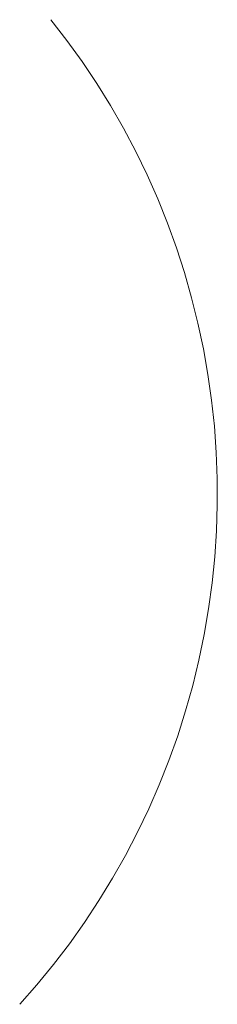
# Model space of a CAD drawing. Header units: millimetres. Extents: x -1459 to 125, y -3469 to 122.
# Tile 61 of 199: x -181.578 to -180.626, y -2979.285 to -2974.54. Entities that reach past the tile are written whole.
import ezdxf

# ---------------------------------------------------------------- set-up
doc = ezdxf.new("R2010")
doc.units = ezdxf.units.MM
doc.header["$MEASUREMENT"] = 0
doc.layers.add('Layer 1', color=7, linetype='Continuous')

msp = doc.modelspace()

# ---------------------------------------------------------------- linework, layer by layer
at = {"layer": 'Layer 1', "color": 5, "lineweight": 9}
msp.add_open_spline([(-181.5784, -2979.2846), (-181.5784, -2979.2846), (-181.4952, -2979.19), (-181.4952, -2979.19), (-181.4952, -2979.19), (-181.4153, -2979.0925), (-181.4153, -2979.0925), (-181.4153, -2979.0925), (-181.3388, -2978.9924), (-181.3388, -2978.9924), (-181.3388, -2978.9924), (-181.2658, -2978.8897), (-181.2658, -2978.8897), (-181.2658, -2978.8897), (-181.1964, -2978.7846), (-181.1964, -2978.7846), (-181.1964, -2978.7846), (-181.1306, -2978.6771), (-181.1306, -2978.6771), (-181.1306, -2978.6771), (-181.0686, -2978.5674), (-181.0686, -2978.5674), (-181.0686, -2978.5674), (-181.0104, -2978.4556), (-181.0104, -2978.4556), (-181.0104, -2978.4556), (-180.9561, -2978.3419), (-180.9561, -2978.3419), (-180.9561, -2978.3419), (-180.9057, -2978.2264), (-180.9057, -2978.2264), (-180.9057, -2978.2264), (-180.8594, -2978.1092), (-180.8594, -2978.1092), (-180.8594, -2978.1092), (-180.8171, -2977.9905), (-180.8171, -2977.9905), (-180.8171, -2977.9905), (-180.779, -2977.8704), (-180.779, -2977.8704), (-180.779, -2977.8704), (-180.745, -2977.7491), (-180.745, -2977.7491), (-180.745, -2977.7491), (-180.7152, -2977.6267), (-180.7152, -2977.6267), (-180.7152, -2977.6267), (-180.6896, -2977.5033), (-180.6896, -2977.5033), (-180.6896, -2977.5033), (-180.6684, -2977.3791), (-180.6684, -2977.3791), (-180.6684, -2977.3791), (-180.6514, -2977.2542), (-180.6514, -2977.2542), (-180.6514, -2977.2542), (-180.6387, -2977.1288), (-180.6387, -2977.1288), (-180.6387, -2977.1288), (-180.6304, -2977.0031), (-180.6304, -2977.0031), (-180.6304, -2977.0031), (-180.6264, -2976.8772), (-180.6264, -2976.8772), (-180.6264, -2976.8772), (-180.6267, -2976.7512), (-180.6267, -2976.7512), (-180.6267, -2976.7512), (-180.6314, -2976.6252), (-180.6314, -2976.6252), (-180.6314, -2976.6252), (-180.6404, -2976.4995), (-180.6404, -2976.4995), (-180.6404, -2976.4995), (-180.6538, -2976.3743), (-180.6538, -2976.3743), (-180.6538, -2976.3743), (-180.6715, -2976.2495), (-180.6715, -2976.2495), (-180.6715, -2976.2495), (-180.6934, -2976.1254), (-180.6934, -2976.1254), (-180.6934, -2976.1254), (-180.7197, -2976.0022), (-180.7197, -2976.0022), (-180.7197, -2976.0022), (-180.7501, -2975.8799), (-180.7501, -2975.8799), (-180.7501, -2975.8799), (-180.7848, -2975.7587), (-180.7848, -2975.7587), (-180.7848, -2975.7587), (-180.8236, -2975.6389), (-180.8236, -2975.6389), (-180.8236, -2975.6389), (-180.8665, -2975.5204), (-180.8665, -2975.5204), (-180.8665, -2975.5204), (-180.9135, -2975.4035), (-180.9135, -2975.4035), (-180.9135, -2975.4035), (-180.9645, -2975.2882), (-180.9645, -2975.2882), (-180.9645, -2975.2882), (-181.0194, -2975.1748), (-181.0194, -2975.1748), (-181.0194, -2975.1748), (-181.0782, -2975.0634), (-181.0782, -2975.0634), (-181.0782, -2975.0634), (-181.1408, -2974.954), (-181.1408, -2974.954), (-181.1408, -2974.954), (-181.2072, -2974.8469), (-181.2072, -2974.8469), (-181.2072, -2974.8469), (-181.2772, -2974.7421), (-181.2772, -2974.7421), (-181.2772, -2974.7421), (-181.3508, -2974.6399), (-181.3508, -2974.6399), (-181.3508, -2974.6399), (-181.4278, -2974.5402), (-181.4278, -2974.5402)], degree=3, knots=[0, 0, 0, 0, 0.02439, 0.02439, 0.02439, 0.04878, 0.04878, 0.04878, 0.073171, 0.073171, 0.073171, 0.097561, 0.097561, 0.097561, 0.121951, 0.121951, 0.121951, 0.146341, 0.146341, 0.146341, 0.170732, 0.170732, 0.170732, 0.195122, 0.195122, 0.195122, 0.219512, 0.219512, 0.219512, 0.243902, 0.243902, 0.243902, 0.268293, 0.268293, 0.268293, 0.292683, 0.292683, 0.292683, 0.317073, 0.317073, 0.317073, 0.341463, 0.341463, 0.341463, 0.365854, 0.365854, 0.365854, 0.390244, 0.390244, 0.390244, 0.414634, 0.414634, 0.414634, 0.439024, 0.439024, 0.439024, 0.463415, 0.463415, 0.463415, 0.487805, 0.487805, 0.487805, 0.512195, 0.512195, 0.512195, 0.536585, 0.536585, 0.536585, 0.560976, 0.560976, 0.560976, 0.585366, 0.585366, 0.585366, 0.609756, 0.609756, 0.609756, 0.634146, 0.634146, 0.634146, 0.658537, 0.658537, 0.658537, 0.682927, 0.682927, 0.682927, 0.707317, 0.707317, 0.707317, 0.731707, 0.731707, 0.731707, 0.756098, 0.756098, 0.756098, 0.780488, 0.780488, 0.780488, 0.804878, 0.804878, 0.804878, 0.829268, 0.829268, 0.829268, 0.853659, 0.853659, 0.853659, 0.878049, 0.878049, 0.878049, 0.902439, 0.902439, 0.902439, 0.926829, 0.926829, 0.926829, 0.95122, 0.95122, 0.95122, 0.97561, 0.97561, 0.97561, 1, 1, 1, 1], dxfattribs=at)

doc.saveas('drawing.dxf')
